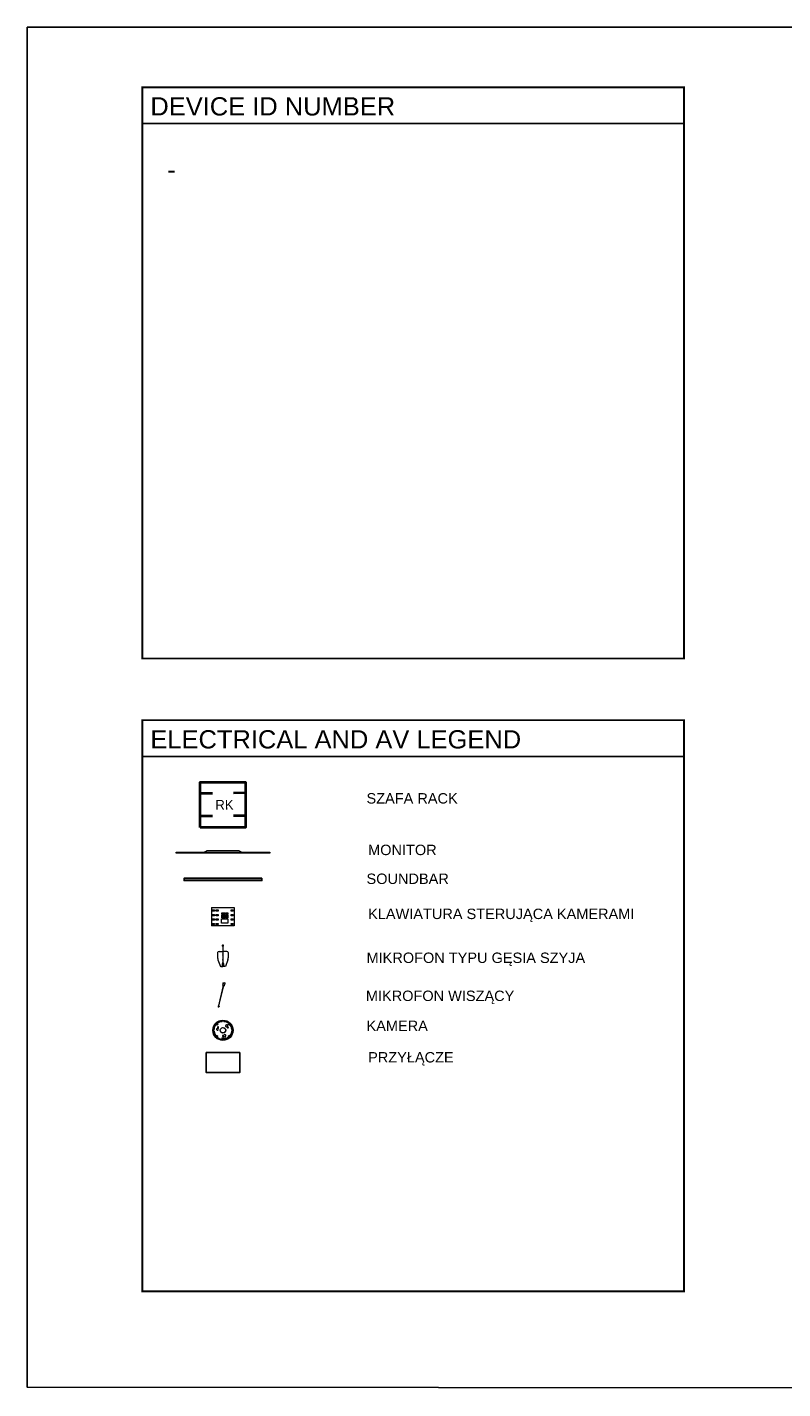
# Paper-space layout 'Layout1' of a CAD drawing. Header units: centimetres. Extents: x 0 to 256, y 14 to 183.
# Tile 1 of 2: x 0 to 94, y 14 to 183. Entities that reach past the tile are written whole.
import ezdxf

# ---------------------------------------------------------------- set-up
doc = ezdxf.new("R2010")
doc.units = ezdxf.units.CM
doc.layers.add('AV_DEVICES', color=20, linetype='Continuous', lineweight=0)
doc.layers.add('TABELA', color=250, linetype='Continuous', lineweight=0)
doc.layers.add('AV_SYSTEM', color=30, linetype='Continuous')
doc.layers.add('PDF _Tekst', color=7, linetype='Continuous')
doc.styles.add('PDF ArialMT', font='arial.ttf')
doc.styles.get("Standard").update_dxf_attribs({"font": 'arial.ttf'})
pattern_1 = [(225, (67.98481, 119.05915), (0.039850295, -0.039850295), []), (225, (67.95824, 119.05915), (0.039850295, -0.039850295), [])]
pattern_2 = [(31.72533, (-40.216205, 15.417276), (-0.035194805, 0.056928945), []), (31.72533, (-40.1855, 15.41003), (-0.035194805, 0.056928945), [])]

psp = doc.layouts.get("Layout1")

# ---------------------------------------------------------------- hatches: boundary and pattern name
at = {"layer": 'AV_SYSTEM'}
h = psp.add_hatch(dxfattribs=at)
h.set_pattern_fill('ANSI38', color=256, scale=0.057486, angle=-90)
h.set_pattern_definition([(315, (-833.296179, 20961702.957965), (0.006946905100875, 0.006946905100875), []), (45, (-833.296179, 20961702.957965), (0.006946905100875, 0.0208407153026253), [0.024561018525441, -0.014736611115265])])
h.paths.add_polyline_path([(29.23, 77.13), (19.53, 77.13), (19.53, 77.07), (29.23, 77.07)])
at = {"layer": 'AV_SYSTEM', "lineweight": 5}
h = psp.add_hatch(dxfattribs=at)
h.set_pattern_fill('ANSI32', color=256, scale=0.004328, angle=180)
h.set_pattern_definition(pattern_1)
h.paths.add_polyline_path([(24.36, 66.74), (24.41, 66.74), (24.41, 68.25), (24.38, 68.25), (24.36, 68.25)])
h.paths.add_polyline_path([(24.36, 68.25), (24.38, 68.25), (24.41, 68.25), (24.41, 68.92), (24.36, 68.92)])
h.paths.add_polyline_path([(24.75, 68.2), (23.99, 68.2), (23.99, 67.91), (24.75, 67.91)], flags=9)
h = psp.add_hatch(dxfattribs=at)
h.set_pattern_fill('ANSI32', color=256, scale=0.004328, angle=180)
h.set_pattern_definition(pattern_1)
h.paths.add_polyline_path([(24.36, 66.74), (24.41, 66.74), (24.41, 68.25), (24.38, 68.25), (24.36, 68.25)])
h = psp.add_hatch(dxfattribs=at)
h.set_pattern_fill('ANSI32', color=256, scale=0.005139, angle=706.7253)
h.set_pattern_definition(pattern_2)
h.paths.add_polyline_path([(24.48, 64), (24.42, 64.01), (24.01, 62.26), (24.04, 62.25), (24.06, 62.25)])
h.paths.add_polyline_path([(24.06, 62.25), (24.04, 62.25), (24.01, 62.26), (23.83, 61.49), (23.88, 61.48)])
h.paths.add_polyline_path([(23.63, 62.41), (24.51, 62.2), (24.59, 62.54), (23.71, 62.75)], flags=9)
h = psp.add_hatch(dxfattribs=at)
h.set_pattern_fill('ANSI32', color=256, scale=0.005139, angle=706.7253)
h.set_pattern_definition(pattern_2)
h.paths.add_polyline_path([(24.48, 64), (24.42, 64.01), (24.01, 62.26), (24.04, 62.25), (24.06, 62.25)])

# ---------------------------------------------------------------- linework, layer by layer
at = {"layer": 'AV_DEVICES', "color": 252, "lineweight": 25}
psp.add_lwpolyline([(0, 183.28), (256.11, 183.28), (256.11, 13.82), (0, 14.01)], close=True, dxfattribs=at)
at = {"layer": 'AV_SYSTEM', "lineweight": 5}
psp.add_line((22.94, 73.74), (22.94, 71.45), dxfattribs=at)
at = {"layer": 'AV_SYSTEM', "lineweight": 0}
for p, q in [((23.23, 58.35), (23.27, 58.35)), ((23.23, 58.35), (23.27, 58.35)), ((23.23, 58.35), (23.23, 58.35)), ((24.29, 57.33), (24.29, 57.29)), ((24.29, 57.33), (24.29, 57.29)), ((24.29, 57.29), (24.29, 57.29)), ((24.33, 57.31), (24.33, 57.29)), ((24.43, 57.29), (24.43, 57.31))]:
    psp.add_line(p, q, dxfattribs=at)
at = {"layer": 'AV_SYSTEM', "lineweight": 40, "ltscale": 3}
for points in [[(21.55, 83.68), (21.55, 89.34), (27.2, 89.34), (27.2, 83.68), (21.55, 83.68)], [(21.55, 87.97), (23.06, 87.97)], [(27.2, 87.98), (25.68, 87.97)], [(21.55, 85.14), (23.06, 85.15)], [(27.2, 85.15), (25.68, 85.15)]]:
    psp.add_lwpolyline(points, dxfattribs=at)
at = {"layer": 'AV_SYSTEM', "lineweight": 5, "transparency": 33554687}
psp.add_lwpolyline([(18.54, 80.62), (30.22, 80.62), (30.22, 80.49), (18.54, 80.49)], close=True, dxfattribs=at)
psp.add_lwpolyline([(21.92, 80.62, 0.154134), (22.22, 80.71, -0.181086), (22.43, 80.82), (26.31, 80.82, -0.204566), (26.55, 80.71, 0.133001), (26.8, 80.62)], format="xyb", dxfattribs=at)
at = {"layer": 'AV_SYSTEM'}
for points in [[(29.23, 77.36), (29.23, 77.07), (19.53, 77.07), (19.53, 77.36)], [(26.48, 55.66), (22.3, 55.66), (22.3, 53.18), (26.48, 53.18)]]:
    psp.add_lwpolyline(points, close=True, dxfattribs=at)
psp.add_lwpolyline([(29.23, 77.13), (19.53, 77.13), (19.53, 77.07), (29.23, 77.07), (29.23, 77.13)], dxfattribs=at)
at = {"layer": 'AV_SYSTEM', "lineweight": 5}
for points in [[(22.94, 73.74), (25.78, 73.74), (25.78, 71.45), (22.94, 71.45)], [(23.72, 68.12), (23.72, 67.44)], [(23.89, 68.25), (24.38, 68.25)], [(24.33, 68.93), (24.34, 69.04)], [(24.34, 68.92), (24.36, 68.92)], [(24.36, 69.06), (24.41, 69.06)], [(24.38, 66.74), (24.38, 66.74), (24.41, 66.74), (24.41, 68.92), (24.36, 68.92), (24.36, 66.74)], [(24.88, 68.25), (24.38, 68.25)], [(24.43, 68.92), (24.41, 68.92)], [(24.44, 68.93), (24.43, 69.04)], [(25.05, 68.12), (25.05, 67.44)], [(23.76, 67.21), (24.09, 66.4)], [(24.12, 66.38), (24.38, 66.38)], [(24.48, 66.52), (24.48, 66.74), (24.28, 66.74), (24.28, 66.52)], [(24.65, 66.38), (24.38, 66.38)], [(25, 67.21), (24.68, 66.4)], [(24.45, 64.01), (24.45, 64.01), (24.42, 64.01), (23.83, 61.49), (23.88, 61.48), (24.48, 64)], [(24.39, 64.28), (24.33, 64.03), (24.57, 63.98), (24.63, 64.23)], [(23.79, 61.48), (23.77, 61.35)], [(23.85, 61.31), (23.78, 61.33)], [(23.81, 61.5), (23.83, 61.49)], [(23.91, 61.45), (23.87, 61.33)], [(23.9, 61.48), (23.88, 61.48)]]:
    psp.add_lwpolyline(points, dxfattribs=at)
for points in [[(23.31, 73.28), (23.07, 73.28), (23.07, 73.43), (23.31, 73.43)], [(23.8, 73.28), (23.55, 73.28), (23.55, 73.43), (23.8, 73.43)], [(24.43, 72.88), (24.22, 72.88), (24.22, 73.05), (24.43, 73.05)], [(24.71, 72.88), (24.51, 72.88), (24.51, 73.05), (24.71, 73.05)], [(24.98, 72.88), (24.78, 72.88), (24.78, 73.05), (24.98, 73.05)], [(25.64, 73.28), (25.39, 73.28), (25.39, 73.43), (25.64, 73.43)], [(23.31, 72.69), (23.07, 72.69), (23.07, 72.84), (23.31, 72.84)], [(23.31, 72.15), (23.07, 72.15), (23.07, 72.3), (23.31, 72.3)], [(23.31, 71.6), (23.07, 71.6), (23.07, 71.74), (23.31, 71.74)], [(23.8, 72.69), (23.55, 72.69), (23.55, 72.84), (23.8, 72.84)], [(23.8, 72.15), (23.55, 72.15), (23.55, 72.3), (23.8, 72.3)], [(23.8, 71.6), (23.55, 71.6), (23.55, 71.74), (23.8, 71.74)], [(24.98, 71.79), (24.21, 71.79), (24.21, 72.3), (24.98, 72.3)], [(24.43, 72.66), (24.22, 72.66), (24.22, 72.81), (24.43, 72.81)], [(24.43, 72.42), (24.22, 72.42), (24.22, 72.59), (24.43, 72.59)], [(24.71, 72.66), (24.51, 72.66), (24.51, 72.81), (24.71, 72.81)], [(24.71, 72.42), (24.51, 72.42), (24.51, 72.59), (24.71, 72.59)], [(24.98, 72.66), (24.78, 72.66), (24.78, 72.81), (24.98, 72.81)], [(24.98, 72.42), (24.78, 72.42), (24.78, 72.59), (24.98, 72.59)], [(25.64, 72.69), (25.39, 72.69), (25.39, 72.84), (25.64, 72.84)], [(25.64, 72.15), (25.39, 72.15), (25.39, 72.3), (25.64, 72.3)], [(25.64, 71.6), (25.39, 71.6), (25.39, 71.74), (25.64, 71.74)]]:
    psp.add_lwpolyline(points, close=True, dxfattribs=at)
at = {"layer": 'AV_SYSTEM', "lineweight": 0, "flags": 128}
for points in [[(24.29, 59.59), (24.29, 59.55, 0.363955), (23.27, 58.54), (23.23, 58.54), (23.23, 58.54), (23.27, 58.54, -0.364435), (24.29, 59.55), (24.29, 59.6)], [(25.53, 58.54), (25.49, 58.54, 0.364435), (24.48, 59.55), (24.48, 59.6), (24.48, 59.59), (24.48, 59.55, -0.363955), (25.49, 58.54), (25.53, 58.54)], [(24.83, 57.38), (24.82, 57.42, 0.277186), (25.49, 58.35), (25.53, 58.35), (25.53, 58.35), (25.49, 58.35, -0.277515), (24.82, 57.42), (24.83, 57.38)], [(25.53, 58.78, -0.380477), (25.53, 58.78, -0.009252), (25.5, 58.77, -0.416389), (25.5, 58.77, 0.013885), (25.44, 58.91, -0.416562), (25.45, 58.91, -0.010422), (25.48, 58.92, -0.378706), (25.48, 58.92, -0.050214)]]:
    psp.add_lwpolyline(points, format="xyb", close=True, dxfattribs=at)
for points in [[(23.78, 58.65, -0.048158), (23.83, 58.76, 1), (23.72, 58.83, 0.051066), (23.65, 58.68, 3.410314), (23.78, 58.65)], [(24.5, 57.82, -0.048158), (24.38, 57.81, 1), (24.38, 57.67, 0.051066), (24.54, 57.69, 3.410314), (24.5, 57.82)], [(24.86, 58.86, -0.048158), (24.93, 58.76, 1), (25.05, 58.83, 0.051066), (24.96, 58.96, 3.410314), (24.86, 58.86)]]:
    psp.add_lwpolyline(points, format="xyb", dxfattribs=at)
at = {"layer": 'AV_SYSTEM', "lineweight": 5}
for centre, radius in [((24.38, 66.52), 0.101), ((24.51, 64.26), 0.12)]:
    psp.add_circle(centre, radius, dxfattribs=at)
at = {"layer": 'AV_SYSTEM', "lineweight": 0}
for centre, radius in [((24.38, 58.44), 1.26), ((24.38, 58.44), 1.24), ((24.38, 58.44), 1.2), ((23.65, 59.17), 0.0761), ((23.65, 57.71), 0.0761), ((23.65, 59.17), 0.0442), ((23.65, 57.71), 0.0442), ((24.38, 58.44), 0.338), ((24.38, 58.44), 0.327), ((25.11, 59.17), 0.0761), ((25.11, 57.71), 0.0761), ((25.11, 59.17), 0.0442), ((25.11, 57.71), 0.0442), ((24.38, 57.41), 0.116), ((24.38, 57.41), 0.0773), ((24.65, 57.45), 0.0578)]:
    psp.add_circle(centre, radius, dxfattribs=at)
at = {"layer": 'AV_SYSTEM', "lineweight": 5}
for centre, radius, start, end in [((23.9, 68.07), 0.186, 88.1223, 165.2923), ((24.34, 68.93), 0.0139, 164.4788, 264.1052), ((24.36, 69.04), 0.021, 103.7159, 177.7144), ((24.41, 69.04), 0.021, 2.2856, 76.2841), ((24.43, 68.93), 0.0139, 275.8948, 15.5212), ((24.87, 68.07), 0.186, 14.7077, 91.8777), ((24.43, 67.46), 0.715, 181.1639, 200.2479), ((24.13, 66.42), 0.0383, 203.9348, 263.1778), ((24.64, 66.42), 0.0383, 276.8222, 336.0652), ((24.33, 67.46), 0.715, 339.7521, 358.8361), ((23.8, 61.35), 0.0249, 169.0109, 243.0094), ((23.8, 61.48), 0.0165, 82.6201, 182.2465), ((23.85, 61.34), 0.0249, 270.4413, 344.4397), ((23.9, 61.46), 0.0165, 331.2041, 70.8305)]:
    psp.add_arc(centre, radius, start, end, dxfattribs=at)
at = {"layer": 'AV_SYSTEM', "lineweight": 0}
for centre, radius, start, end in [((24.38, 58.44), 1.15, 94.8267, 175.1733), ((24.38, 58.45), 1.15, 85.2066, 94.7934), ((24.38, 58.44), 1.15, 4.8267, 85.1733), ((24.39, 58.44), 1.17, 175.277, 184.723), ((24.38, 58.44), 1.15, 184.8267, 265.1733), ((24.38, 58.44), 1.11, 184.953, 265.047), ((24.38, 58.44), 1.12, 185.0015, 264.9985), ((24.38, 58.44), 1.15, 293.0403, 355.1755), ((24.37, 58.44), 1.17, 355.277, 4.723), ((24.39, 58.51), 1.23, 265.3049, 267.5541), ((24.38, 58.44), 1.15, 267.6032, 272.3968), ((24.38, 58.44), 1.16, 272.3964, 292.9958)]:
    psp.add_arc(centre, radius, start, end, dxfattribs=at)
psp.add_ellipse((25.55, 58.87), major_axis=(0.0093, -0.0253), ratio=0.092847, dxfattribs=at)
at = {"layer": 'TABELA', "linetype": 'Continuous', "lineweight": 25, "const_width": 0.227}
for points in [[(14.33, 175.81), (81.8, 175.81), (81.8, 104.72), (14.33, 104.72)], [(14.33, 97.03), (81.8, 97.03), (81.8, 25.95), (14.33, 25.95)]]:
    psp.add_lwpolyline(points, close=True, dxfattribs=at)
for points in [[(14.33, 171.3), (81.8, 171.3)], [(14.33, 92.52), (81.8, 92.52)]]:
    psp.add_lwpolyline(points, dxfattribs=at)
at = {"layer": 'TABELA', "linetype": 'Continuous', "lineweight": 25}
for points in [[(14.33, 104.72), (81.8, 104.72)], [(14.33, 25.95), (81.8, 25.95)]]:
    psp.add_lwpolyline(points, dxfattribs=at)

# ---------------------------------------------------------------- texts
at = {"layer": 'AV_SYSTEM', "lineweight": 40, "ltscale": 3, "insert": (23.43, 87.11), "char_height": 1.2251, "attachment_point": 1, "rotation": 0.2732}
psp.add_mtext_dynamic_manual_height_columns('{\\Ftxt|c238;RK}', width=6.8292, gutter_width=22.76, heights=[0], dxfattribs=at)
at = {"layer": 'PDF _Tekst', "attachment_point": 4, "style": 'PDF ArialMT'}
for s, insert, char_height in [('SZAFA RACK', (42.26, 87.3), 1.295), ('MONITOR', (42.46, 80.88), 1.295), ('SOUNDBAR', (42.26, 77.29), 1.295), ('KLAWIATURA STERUJĄCA KAMERAMI', (42.46, 72.74), 1.2949), ('MIKROFON TYPU GĘSIA SZYJA', (42.26, 67.27), 1.2949), ('MIKROFON WISZĄCY', (42.18, 62.54), 1.2949), ('KAMERA', (42.26, 59), 1.295), ('PRZYŁĄCZE ', (42.46, 54.89), 1.295)]:
    psp.add_mtext(s, dxfattribs=dict(at, insert=insert, char_height=char_height))
at = {"layer": 'TABELA', "linetype": 'Continuous', "lineweight": 25, "attachment_point": 1}
for s, insert, char_height in [('DEVICE ID NUMBER', (15.34, 174.57), 2.2707), ('-', (17.45, 166.7), 2.27), ('ELECTRICAL AND AV LEGEND', (15.34, 95.79), 2.2707)]:
    psp.add_mtext_dynamic_manual_height_columns(s, width=67.4639, gutter_width=22.71, heights=[0], dxfattribs=dict(at, insert=insert, char_height=char_height))

doc.saveas('drawing.dxf')
